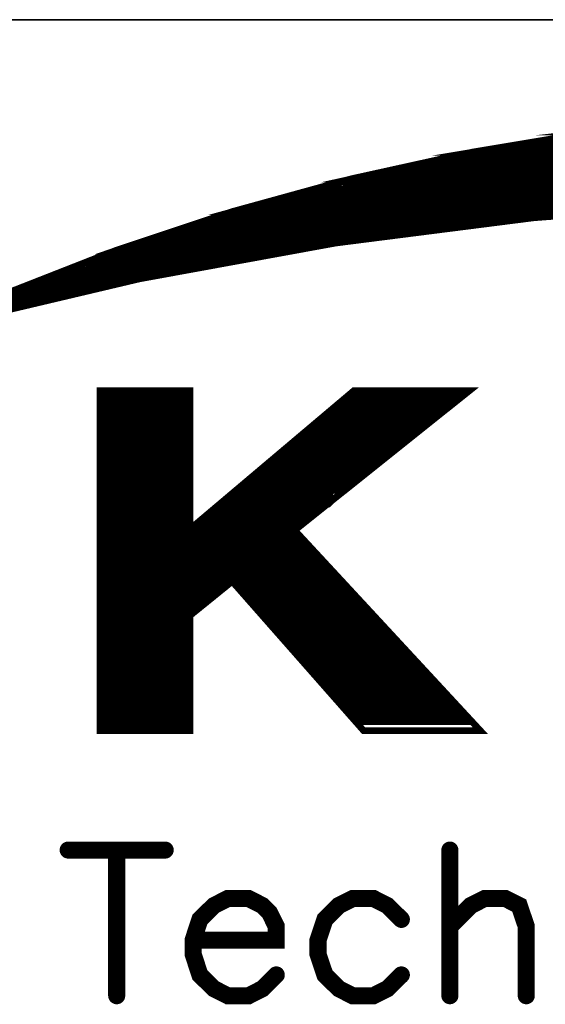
# Model space of a CAD drawing. Header units: millimetres. Extents: x 4497 to 11741, y 5958 to 12619.
# Tile 232 of 256: x 4882.5 to 4889.04, y 10683.42 to 10695.68. Entities that reach past the tile are written whole.
import ezdxf

# ---------------------------------------------------------------- set-up
doc = ezdxf.new("R2010")
doc.units = ezdxf.units.MM
doc.header["$LTSCALE"] = 0.8
doc.layers.get('0').update_dxf_attribs({"linetype": 'CONTINUOUS', "lineweight": 0})

# ---------------------------------------------------------------- blocks, each defined once
blk = doc.blocks.new('SMOOTH_0$0254')
at = {"const_width": 0.0127}
blk.add_lwpolyline([(-0.00635, 0, 1), (0.00635, 0, 1)], format="xyb", close=True, dxfattribs=at)
blk = doc.blocks.new('SMOOTH_0$064516')
at = {"const_width": 0.0323}
blk.add_lwpolyline([(-0.0161, 0, 1), (0.0161, 0, 1)], format="xyb", close=True, dxfattribs=at)
blk = doc.blocks.new('logo')
at = {"color": 7}
for points, const_width in [([(-3491.64, 5339.83), (-3485.861, 5342.097), (-3479.97, 5344.064), (-3473.985, 5345.713), (-3467.914, 5347.052), (-3461.791, 5348.074), (-3455.625, 5348.77), (-3449.426, 5349.139), (-3443.217, 5349.19), (-3437.009, 5348.907), (-3430.835, 5348.306), (-3424.695, 5347.387)], 0.338), ([(-3424.738, 5343.626), (-3434.742, 5344.442), (-3444.771, 5344.742), (-3454.81, 5344.51), (-3464.814, 5343.755), (-3474.775, 5342.484), (-3484.65, 5340.681), (-3494.422, 5338.371)], 0.338), ([(-3421.603, 5346.729), (-3469.272, 5346.729)], 0.338), ([(-3470.624, 5346.391), (-3420.251, 5346.391)], 0.338), ([(-3418.222, 5345.884), (-3472.483, 5345.884)], 0.338), ([(-3475.526, 5345.207), (-3415.518, 5345.207)], 0.338), ([(-3474.343, 5345.546), (-3416.87, 5345.546)], 0.338), ([(-3476.202, 5344.954), (-3414.588, 5344.954)], 0.338), ([(-3478.738, 5344.278), (-3459.298, 5344.278)], 0.338), ([(-3467.75, 5343.602), (-3467.328, 5343.602)], 0.338), ([(-3482.034, 5343.264), (-3469.948, 5343.264)], 0.338), ([(-3481.273, 5343.517), (-3467.75, 5343.517)], 0.338), ([(-3472.061, 5343.095), (-3471.131, 5343.095)], 0.338), ([(-3469.863, 5343.348), (-3469.271, 5343.348)], 0.338), ([(-3483.555, 5342.756), (-3473.836, 5342.756)], 0.338), ([(-3482.71, 5343.01), (-3471.976, 5343.01)], 0.338), ([(-3473.92, 5342.841), (-3473.159, 5342.841)], 0.338), ([(-3484.823, 5342.249), (-3476.625, 5342.249)], 0.338), ([(-3486.682, 5341.658), (-3480.09, 5341.658)], 0.338), ([(-3486.006, 5341.911), (-3478.738, 5341.911)], 0.338), ([(-3480.005, 5341.742), (-3479.752, 5341.742)], 0.338), ([(-3487.866, 5341.151), (-3483.048, 5341.151)], 0.338), ([(-3487.189, 5341.404), (-3481.611, 5341.404)], 0.338), ([(-3483.133, 5341.235), (-3482.541, 5341.235)], 0.338), ([(-3481.611, 5341.489), (-3481.104, 5341.489)], 0.338), ([(-3488.457, 5340.897), (-3484.485, 5340.897)], 0.338), ([(-3484.4, 5340.982), (-3483.809, 5340.982)], 0.338), ([(-3492.683, 5338.869), (-3489.049, 5340.559)], 0.338), ([(-3489.387, 5340.474), (-3491.584, 5339.545)], 0.338), ([(-3491.415, 5339.207), (-3488.626, 5340.559)], 0.338), ([(-3490.401, 5339.46), (-3488.204, 5340.559)], 0.338), ([(-3488.626, 5340.221), (-3487.02, 5340.221)], 0.338), ([(-3488.373, 5340.474), (-3486.091, 5340.474)], 0.338), ([(-3489.133, 5340.052), (-3488.035, 5340.052)], 0.338), ([(-3486.344, 5335.065), (-3486.344, 5318.162)], 0.338), ([(-3486.091, 5318.077), (-3486.091, 5334.981)], 0.338), ([(-3485.837, 5318.077), (-3485.837, 5334.981)], 0.338), ([(-3485.584, 5318.077), (-3485.584, 5334.981)], 0.338), ([(-3485.33, 5318.077), (-3485.33, 5334.981)], 0.338), ([(-3485.076, 5318.077), (-3485.076, 5334.981)], 0.338), ([(-3484.823, 5318.077), (-3484.823, 5334.981)], 0.338), ([(-3484.569, 5317.993), (-3484.569, 5334.896)], 0.338), ([(-3484.316, 5317.993), (-3484.316, 5334.896)], 0.338), ([(-3484.062, 5318.077), (-3484.062, 5334.981)], 0.338), ([(-3483.893, 5335.065), (-3483.893, 5317.993)], 0.338), ([(-3483.724, 5318.077), (-3483.724, 5334.981)], 0.338), ([(-3483.471, 5318.077), (-3483.471, 5334.981)], 0.338), ([(-3483.217, 5318.077), (-3483.217, 5334.981)], 0.338), ([(-3482.963, 5318.077), (-3482.963, 5334.981)], 0.338), ([(-3482.71, 5318.077), (-3482.71, 5334.981)], 0.338), ([(-3482.456, 5318.077), (-3482.456, 5334.981)], 0.338), ([(-3482.203, 5317.993), (-3482.203, 5334.896)], 0.338), ([(-3474.174, 5334.727), (-3468.494, 5334.727)], 0.338), ([(-3474.681, 5334.22), (-3469.187, 5334.22)], 0.338), ([(-3474.427, 5334.474), (-3468.933, 5334.474)], 0.338), ([(-3475.357, 5333.713), (-3469.863, 5333.713)], 0.338), ([(-3475.103, 5333.967), (-3469.61, 5333.967)], 0.338), ([(-3475.948, 5333.206), (-3470.455, 5333.206)], 0.338), ([(-3475.61, 5333.459), (-3470.201, 5333.459)], 0.338), ([(-3476.54, 5332.699), (-3471.215, 5332.699)], 0.338), ([(-3476.287, 5332.952), (-3470.793, 5332.952)], 0.338), ([(-3476.878, 5332.445), (-3471.469, 5332.445)], 0.338), ([(-3477.47, 5331.938), (-3472.145, 5331.938)], 0.338), ([(-3477.216, 5332.192), (-3471.723, 5332.192)], 0.338), ([(-3478.061, 5331.431), (-3472.737, 5331.431)], 0.338), ([(-3477.723, 5331.685), (-3472.399, 5331.685)], 0.338), ([(-3478.653, 5330.924), (-3473.413, 5330.924)], 0.338), ([(-3478.399, 5331.177), (-3473.075, 5331.177)], 0.338), ([(-3479.245, 5330.417), (-3474.005, 5330.417)], 0.338), ([(-3478.991, 5330.67), (-3473.666, 5330.67)], 0.338), ([(-3480.174, 5329.656), (-3474.934, 5329.656), (-3474.934, 5329.572), (-3474.85, 5329.656)], 0.338), ([(-3479.836, 5329.91), (-3474.681, 5329.91)], 0.338), ([(-3479.498, 5330.163), (-3474.343, 5330.163)], 0.338), ([(-3480.428, 5329.403), (-3475.272, 5329.403)], 0.338), ([(-3481.104, 5328.895), (-3475.948, 5328.895)], 0.338), ([(-3480.766, 5329.149), (-3475.61, 5329.149)], 0.338), ([(-3481.696, 5328.388), (-3476.54, 5328.388)], 0.338), ([(-3481.442, 5328.642), (-3476.202, 5328.642)], 0.338), ([(-3482.203, 5327.797), (-3476.709, 5327.797)], 0.338), ([(-3482.372, 5327.374), (-3476.287, 5327.374)], 0.338), ([(-3482.203, 5327.543), (-3476.456, 5327.543)], 0.338), ([(-3482.372, 5327.036), (-3476.117, 5327.036)], 0.338), ([(-3482.287, 5326.867), (-3475.864, 5326.867)], 0.338), ([(-3482.203, 5327.205), (-3476.117, 5327.205)], 0.338), ([(-3475.441, 5326.36), (-3482.372, 5326.36)], 0.338), ([(-3482.287, 5326.529), (-3475.526, 5326.529)], 0.338), ([(-3482.372, 5326.191), (-3475.272, 5326.191)], 0.338), ([(-3482.287, 5325.937), (-3475.019, 5325.937)], 0.338), ([(-3482.203, 5325.684), (-3474.765, 5325.684)], 0.338), ([(-3482.456, 5325.261), (-3480.428, 5325.261)], 0.338), ([(-3482.287, 5325.092), (-3480.681, 5325.092)], 0.338), ([(-3482.287, 5324.923), (-3480.851, 5324.923)], 0.338), ([(-3479.667, 5325.261), (-3474.427, 5325.261)], 0.338), ([(-3479.498, 5325.008), (-3474.174, 5325.008)], 0.338), ([(-3482.287, 5324.5), (-3481.273, 5324.5)], 0.338), ([(-3482.203, 5324.754), (-3481.02, 5324.754)], 0.338), ([(-3479.16, 5324.754), (-3473.92, 5324.754)], 0.338), ([(-3478.991, 5324.5), (-3473.666, 5324.5)], 0.338), ([(-3482.372, 5324.247), (-3481.527, 5324.247)], 0.338), ([(-3482.372, 5324.078), (-3481.865, 5324.078)], 0.338), ([(-3478.738, 5324.247), (-3473.497, 5324.247)], 0.338), ([(-3478.569, 5323.993), (-3473.244, 5323.993)], 0.338), ([(-3478.399, 5323.74), (-3472.99, 5323.74)], 0.338), ([(-3478.146, 5323.486), (-3472.737, 5323.486)], 0.338), ([(-3477.892, 5323.233), (-3472.483, 5323.233)], 0.338), ([(-3477.723, 5322.979), (-3472.314, 5322.979)], 0.338), ([(-3477.47, 5322.726), (-3472.061, 5322.726)], 0.338), ([(-3477.216, 5322.472), (-3471.807, 5322.472)], 0.338), ([(-3476.963, 5322.218), (-3471.638, 5322.218)], 0.338), ([(-3476.794, 5321.965), (-3471.384, 5321.965)], 0.338), ([(-3476.54, 5321.711), (-3471.131, 5321.711)], 0.338), ([(-3476.371, 5321.458), (-3470.877, 5321.458)], 0.338), ([(-3476.117, 5321.204), (-3470.624, 5321.204)], 0.338), ([(-3475.864, 5320.951), (-3470.37, 5320.951)], 0.338), ([(-3475.695, 5320.697), (-3470.201, 5320.697)], 0.338), ([(-3475.441, 5320.444), (-3469.948, 5320.444)], 0.338), ([(-3475.188, 5320.19), (-3469.694, 5320.19)], 0.338), ([(-3475.019, 5319.936), (-3469.525, 5319.936)], 0.338), ([(-3474.85, 5319.683), (-3469.271, 5319.683)], 0.338), ([(-3474.596, 5319.429), (-3469.018, 5319.429)], 0.338), ([(-3474.258, 5319.176), (-3468.764, 5319.176)], 0.338), ([(-3474.089, 5318.922), (-3468.511, 5318.922)], 0.338), ([(-3473.92, 5318.669), (-3468.257, 5318.669)], 0.338), ([(-3473.666, 5318.415), (-3468.004, 5318.415)], 0.338), ([(-3488.222, 5311.965), (-3483.345, 5311.965)], 0.859), ([(-3485.783, 5311.965), (-3485.783, 5304.641)], 0.859), ([(-3469.038, 5311.965), (-3469.038, 5304.641)], 0.859), ([(-3481.945, 5307.431), (-3477.763, 5307.431), (-3477.763, 5308.127), (-3478.106, 5308.823), (-3478.459, 5309.175), (-3479.154, 5309.527), (-3480.202, 5309.527), (-3480.897, 5309.175), (-3481.601, 5308.479), (-3481.945, 5307.431), (-3481.945, 5306.736), (-3481.601, 5305.688), (-3480.897, 5304.993), (-3480.202, 5304.641), (-3479.154, 5304.641), (-3478.459, 5304.993), (-3477.763, 5305.688)], 0.859), ([(-3471.477, 5308.479), (-3472.181, 5309.175), (-3472.877, 5309.527), (-3473.925, 5309.527), (-3474.62, 5309.175), (-3475.316, 5308.479), (-3475.668, 5307.431), (-3475.668, 5306.736), (-3475.316, 5305.688), (-3474.62, 5304.993), (-3473.925, 5304.641), (-3472.877, 5304.641), (-3472.181, 5304.993), (-3471.477, 5305.688)], 0.859), ([(-3469.038, 5308.127), (-3467.991, 5309.175), (-3467.295, 5309.527), (-3466.248, 5309.527), (-3465.552, 5309.175), (-3465.2, 5308.127), (-3465.2, 5304.641)], 0.859)]:
    blk.add_lwpolyline(points, dxfattribs=dict(at, const_width=const_width))
at = {"color": 7, "const_width": 0.338}
for points in [[(-3465.91, 5347.379), (-3461.851, 5348.057), (-3429.228, 5348.057), (-3424.695, 5347.379)], [(-3461.782, 5348.065), (-3459.73, 5348.297), (-3430.835, 5348.297), (-3429.285, 5348.065)], [(-3467.914, 5347.044), (-3465.91, 5347.379), (-3424.695, 5347.379), (-3423.06, 5347.044)], [(-3472.036, 5346.133), (-3467.922, 5347.044), (-3423.06, 5347.044), (-3418.615, 5346.133)], [(-3473.976, 5345.704), (-3472.036, 5346.133), (-3418.607, 5346.133), (-3416.958, 5345.704)], [(-3477.436, 5344.751), (-3473.976, 5345.704), (-3416.958, 5345.704), (-3413.297, 5344.751)], [(-3478.278, 5344.519), (-3477.436, 5344.751), (-3444.78, 5344.751), (-3454.81, 5344.519)], [(-3479.961, 5344.055), (-3478.278, 5344.519), (-3454.81, 5344.519), (-3460.948, 5344.055)], [(-3484.645, 5342.492), (-3480.843, 5343.763), (-3464.822, 5343.763), (-3474.775, 5342.493)], [(-3480.843, 5343.763), (-3480.817, 5343.772), (-3464.814, 5343.772), (-3464.822, 5343.763)], [(-3480.818, 5343.772), (-3479.97, 5344.055), (-3460.949, 5344.055), (-3464.7, 5343.772)], [(-3464.814, 5343.763), (-3464.814, 5343.772), (-3464.7, 5343.772), (-3464.814, 5343.763)], [(-3485.852, 5342.089), (-3484.645, 5342.492), (-3474.775, 5342.492), (-3476.985, 5342.089)], [(-3489.423, 5340.689), (-3485.861, 5342.089), (-3476.985, 5342.089), (-3484.65, 5340.689)], [(-3491.631, 5339.822), (-3489.423, 5340.689), (-3484.658, 5340.689), (-3488.321, 5339.822)], [(-3494.873, 5338.379), (-3491.631, 5339.822), (-3488.321, 5339.822), (-3494.413, 5338.379)], [(-3486.616, 5328.092), (-3486.616, 5335.065), (-3482.108, 5335.065), (-3482.108, 5328.092)], [(-3482.108, 5328.092), (-3473.856, 5335.065), (-3468.051, 5335.065), (-3476.771, 5328.092)], [(-3486.616, 5328.04), (-3486.616, 5328.092), (-3476.771, 5328.092), (-3476.836, 5328.04)], [(-3486.616, 5325.473), (-3486.616, 5328.04), (-3476.836, 5328.04), (-3474.458, 5325.473)], [(-3486.616, 5323.747), (-3486.616, 5325.473), (-3479.978, 5325.473), (-3482.108, 5323.747)], [(-3473.375, 5317.968), (-3479.978, 5325.473), (-3474.458, 5325.473), (-3467.51, 5317.968)], [(-3486.616, 5317.968), (-3486.616, 5323.747), (-3482.108, 5323.747), (-3482.108, 5317.968)]]:
    blk.add_lwpolyline(points, close=True, dxfattribs=at)
at = {"color": 7, "xscale": 13.31, "yscale": 13.31, "zscale": 13.31}
for name, p in [('SMOOTH_0$0254', (-3467.914, 5347.052)), ('SMOOTH_0$0254', (-3465.91, 5347.379)), ('SMOOTH_0$0254', (-3465.91, 5347.379)), ('SMOOTH_0$0254', (-3469.272, 5346.729)), ('SMOOTH_0$0254', (-3467.922, 5347.044)), ('SMOOTH_0$0254', (-3467.914, 5347.044)), ('SMOOTH_0$0254', (-3472.036, 5346.133)), ('SMOOTH_0$0254', (-3472.036, 5346.133)), ('SMOOTH_0$0254', (-3470.624, 5346.391)), ('SMOOTH_0$0254', (-3473.985, 5345.713)), ('SMOOTH_0$0254', (-3473.976, 5345.704)), ('SMOOTH_0$0254', (-3473.976, 5345.704)), ('SMOOTH_0$0254', (-3472.483, 5345.884)), ('SMOOTH_0$0254', (-3475.526, 5345.207)), ('SMOOTH_0$0254', (-3474.343, 5345.546)), ('SMOOTH_0$0254', (-3477.436, 5344.751)), ('SMOOTH_0$0254', (-3477.436, 5344.751)), ('SMOOTH_0$0254', (-3476.202, 5344.954)), ('SMOOTH_0$0254', (-3478.738, 5344.278)), ('SMOOTH_0$0254', (-3478.278, 5344.519)), ('SMOOTH_0$0254', (-3478.278, 5344.519)), ('SMOOTH_0$0254', (-3480.843, 5343.763)), ('SMOOTH_0$0254', (-3480.843, 5343.763)), ('SMOOTH_0$0254', (-3480.818, 5343.772)), ('SMOOTH_0$0254', (-3480.817, 5343.772)), ('SMOOTH_0$0254', (-3479.97, 5344.064)), ('SMOOTH_0$0254', (-3479.97, 5344.055)), ('SMOOTH_0$0254', (-3479.961, 5344.055)), ('SMOOTH_0$0254', (-3467.75, 5343.602)), ('SMOOTH_0$0254', (-3467.328, 5343.602)), ('SMOOTH_0$0254', (-3464.822, 5343.763)), ('SMOOTH_0$0254', (-3464.822, 5343.763)), ('SMOOTH_0$0254', (-3464.814, 5343.772)), ('SMOOTH_0$0254', (-3464.814, 5343.772)), ('SMOOTH_0$0254', (-3464.814, 5343.763)), ('SMOOTH_0$0254', (-3464.814, 5343.763)), ('SMOOTH_0$0254', (-3464.814, 5343.755)), ('SMOOTH_0$0254', (-3464.7, 5343.772)), ('SMOOTH_0$0254', (-3464.7, 5343.772)), ('SMOOTH_0$0254', (-3482.034, 5343.264)), ('SMOOTH_0$0254', (-3481.273, 5343.517)), ('SMOOTH_0$0254', (-3472.061, 5343.095)), ('SMOOTH_0$0254', (-3471.131, 5343.095)), ('SMOOTH_0$0254', (-3469.948, 5343.264)), ('SMOOTH_0$0254', (-3469.863, 5343.348)), ('SMOOTH_0$0254', (-3469.271, 5343.348)), ('SMOOTH_0$0254', (-3467.75, 5343.517)), ('SMOOTH_0$0254', (-3483.555, 5342.756)), ('SMOOTH_0$0254', (-3482.71, 5343.01)), ('SMOOTH_0$0254', (-3473.92, 5342.841)), ('SMOOTH_0$0254', (-3473.836, 5342.756)), ('SMOOTH_0$0254', (-3473.159, 5342.841)), ('SMOOTH_0$0254', (-3471.976, 5343.01)), ('SMOOTH_0$0254', (-3485.861, 5342.097)), ('SMOOTH_0$0254', (-3484.823, 5342.249)), ('SMOOTH_0$0254', (-3484.645, 5342.492)), ('SMOOTH_0$0254', (-3484.645, 5342.492)), ('SMOOTH_0$0254', (-3476.625, 5342.249)), ('SMOOTH_0$0254', (-3474.775, 5342.493)), ('SMOOTH_0$0254', (-3474.775, 5342.492)), ('SMOOTH_0$0254', (-3474.775, 5342.484)), ('SMOOTH_0$0254', (-3486.682, 5341.658)), ('SMOOTH_0$0254', (-3486.006, 5341.911)), ('SMOOTH_0$0254', (-3485.861, 5342.089)), ('SMOOTH_0$0254', (-3485.852, 5342.089)), ('SMOOTH_0$0254', (-3480.09, 5341.658)), ('SMOOTH_0$0254', (-3480.005, 5341.742)), ('SMOOTH_0$0254', (-3479.752, 5341.742)), ('SMOOTH_0$0254', (-3478.738, 5341.911)), ('SMOOTH_0$0254', (-3476.985, 5342.089)), ('SMOOTH_0$0254', (-3476.985, 5342.089)), ('SMOOTH_0$0254', (-3487.866, 5341.151)), ('SMOOTH_0$0254', (-3487.189, 5341.404)), ('SMOOTH_0$0254', (-3483.133, 5341.235)), ('SMOOTH_0$0254', (-3483.048, 5341.151)), ('SMOOTH_0$0254', (-3482.541, 5341.235)), ('SMOOTH_0$0254', (-3481.611, 5341.489)), ('SMOOTH_0$0254', (-3481.611, 5341.404)), ('SMOOTH_0$0254', (-3481.104, 5341.489)), ('SMOOTH_0$0254', (-3489.423, 5340.689)), ('SMOOTH_0$0254', (-3489.423, 5340.689)), ('SMOOTH_0$0254', (-3488.457, 5340.897)), ('SMOOTH_0$0254', (-3484.658, 5340.689)), ('SMOOTH_0$0254', (-3484.65, 5340.689)), ('SMOOTH_0$0254', (-3484.65, 5340.681)), ('SMOOTH_0$0254', (-3484.485, 5340.897)), ('SMOOTH_0$0254', (-3484.4, 5340.982)), ('SMOOTH_0$0254', (-3483.809, 5340.982)), ('SMOOTH_0$0254', (-3489.387, 5340.474)), ('SMOOTH_0$0254', (-3489.049, 5340.559)), ('SMOOTH_0$0254', (-3488.626, 5340.559)), ('SMOOTH_0$0254', (-3488.626, 5340.221)), ('SMOOTH_0$0254', (-3488.373, 5340.474)), ('SMOOTH_0$0254', (-3488.204, 5340.559)), ('SMOOTH_0$0254', (-3487.02, 5340.221)), ('SMOOTH_0$0254', (-3486.091, 5340.474)), ('SMOOTH_0$0254', (-3489.133, 5340.052)), ('SMOOTH_0$0254', (-3488.321, 5339.822)), ('SMOOTH_0$0254', (-3488.321, 5339.822)), ('SMOOTH_0$0254', (-3488.035, 5340.052)), ('SMOOTH_0$0254', (-3490.401, 5339.46)), ('SMOOTH_0$0254', (-3486.616, 5335.065)), ('SMOOTH_0$0254', (-3486.344, 5335.065)), ('SMOOTH_0$0254', (-3486.091, 5334.981)), ('SMOOTH_0$0254', (-3485.837, 5334.981)), ('SMOOTH_0$0254', (-3485.584, 5334.981)), ('SMOOTH_0$0254', (-3485.33, 5334.981)), ('SMOOTH_0$0254', (-3485.076, 5334.981)), ('SMOOTH_0$0254', (-3484.823, 5334.981)), ('SMOOTH_0$0254', (-3484.569, 5334.896)), ('SMOOTH_0$0254', (-3484.316, 5334.896)), ('SMOOTH_0$0254', (-3484.062, 5334.981)), ('SMOOTH_0$0254', (-3483.893, 5335.065)), ('SMOOTH_0$0254', (-3483.724, 5334.981)), ('SMOOTH_0$0254', (-3483.471, 5334.981)), ('SMOOTH_0$0254', (-3483.217, 5334.981)), ('SMOOTH_0$0254', (-3482.963, 5334.981)), ('SMOOTH_0$0254', (-3482.71, 5334.981)), ('SMOOTH_0$0254', (-3482.456, 5334.981)), ('SMOOTH_0$0254', (-3482.203, 5334.896)), ('SMOOTH_0$0254', (-3482.108, 5335.065)), ('SMOOTH_0$0254', (-3474.174, 5334.727)), ('SMOOTH_0$0254', (-3473.856, 5335.065)), ('SMOOTH_0$0254', (-3468.494, 5334.727)), ('SMOOTH_0$0254', (-3468.051, 5335.065)), ('SMOOTH_0$0254', (-3474.681, 5334.22)), ('SMOOTH_0$0254', (-3474.427, 5334.474)), ('SMOOTH_0$0254', (-3469.187, 5334.22)), ('SMOOTH_0$0254', (-3468.933, 5334.474)), ('SMOOTH_0$0254', (-3475.357, 5333.713)), ('SMOOTH_0$0254', (-3475.103, 5333.967)), ('SMOOTH_0$0254', (-3469.863, 5333.713)), ('SMOOTH_0$0254', (-3469.61, 5333.967)), ('SMOOTH_0$0254', (-3475.948, 5333.206)), ('SMOOTH_0$0254', (-3475.61, 5333.459)), ('SMOOTH_0$0254', (-3470.455, 5333.206)), ('SMOOTH_0$0254', (-3470.201, 5333.459)), ('SMOOTH_0$0254', (-3476.54, 5332.699)), ('SMOOTH_0$0254', (-3476.287, 5332.952)), ('SMOOTH_0$0254', (-3471.215, 5332.699)), ('SMOOTH_0$0254', (-3470.793, 5332.952)), ('SMOOTH_0$0254', (-3476.878, 5332.445)), ('SMOOTH_0$0254', (-3471.469, 5332.445)), ('SMOOTH_0$0254', (-3477.47, 5331.938)), ('SMOOTH_0$0254', (-3477.216, 5332.192)), ('SMOOTH_0$0254', (-3472.145, 5331.938)), ('SMOOTH_0$0254', (-3471.723, 5332.192)), ('SMOOTH_0$0254', (-3478.061, 5331.431)), ('SMOOTH_0$0254', (-3477.723, 5331.685)), ('SMOOTH_0$0254', (-3472.737, 5331.431)), ('SMOOTH_0$0254', (-3472.399, 5331.685)), ('SMOOTH_0$0254', (-3478.653, 5330.924)), ('SMOOTH_0$0254', (-3478.399, 5331.177)), ('SMOOTH_0$0254', (-3473.413, 5330.924)), ('SMOOTH_0$0254', (-3473.075, 5331.177)), ('SMOOTH_0$0254', (-3479.245, 5330.417)), ('SMOOTH_0$0254', (-3478.991, 5330.67)), ('SMOOTH_0$0254', (-3474.005, 5330.417)), ('SMOOTH_0$0254', (-3473.666, 5330.67)), ('SMOOTH_0$0254', (-3479.836, 5329.91)), ('SMOOTH_0$0254', (-3479.498, 5330.163)), ('SMOOTH_0$0254', (-3474.681, 5329.91)), ('SMOOTH_0$0254', (-3474.343, 5330.163)), ('SMOOTH_0$0254', (-3480.428, 5329.403)), ('SMOOTH_0$0254', (-3480.174, 5329.656)), ('SMOOTH_0$0254', (-3475.272, 5329.403)), ('SMOOTH_0$0254', (-3474.934, 5329.656)), ('SMOOTH_0$0254', (-3474.934, 5329.572)), ('SMOOTH_0$0254', (-3474.85, 5329.656)), ('SMOOTH_0$0254', (-3481.104, 5328.895)), ('SMOOTH_0$0254', (-3480.766, 5329.149)), ('SMOOTH_0$0254', (-3475.948, 5328.895)), ('SMOOTH_0$0254', (-3475.61, 5329.149)), ('SMOOTH_0$0254', (-3481.696, 5328.388)), ('SMOOTH_0$0254', (-3481.442, 5328.642)), ('SMOOTH_0$0254', (-3476.54, 5328.388)), ('SMOOTH_0$0254', (-3476.202, 5328.642)), ('SMOOTH_0$0254', (-3486.616, 5328.092)), ('SMOOTH_0$0254', (-3486.616, 5328.092)), ('SMOOTH_0$0254', (-3486.616, 5328.04)), ('SMOOTH_0$0254', (-3486.616, 5328.04)), ('SMOOTH_0$0254', (-3482.203, 5327.797)), ('SMOOTH_0$0254', (-3482.108, 5328.092)), ('SMOOTH_0$0254', (-3482.108, 5328.092)), ('SMOOTH_0$0254', (-3476.836, 5328.04)), ('SMOOTH_0$0254', (-3476.836, 5328.04)), ('SMOOTH_0$0254', (-3476.771, 5328.092)), ('SMOOTH_0$0254', (-3476.771, 5328.092)), ('SMOOTH_0$0254', (-3476.709, 5327.797)), ('SMOOTH_0$0254', (-3482.372, 5327.374)), ('SMOOTH_0$0254', (-3482.203, 5327.543)), ('SMOOTH_0$0254', (-3476.456, 5327.543)), ('SMOOTH_0$0254', (-3476.287, 5327.374)), ('SMOOTH_0$0254', (-3482.372, 5327.036)), ('SMOOTH_0$0254', (-3482.287, 5326.867)), ('SMOOTH_0$0254', (-3482.203, 5327.205)), ('SMOOTH_0$0254', (-3476.117, 5327.205)), ('SMOOTH_0$0254', (-3476.117, 5327.036)), ('SMOOTH_0$0254', (-3475.864, 5326.867)), ('SMOOTH_0$0254', (-3482.372, 5326.36)), ('SMOOTH_0$0254', (-3482.287, 5326.529)), ('SMOOTH_0$0254', (-3475.526, 5326.529)), ('SMOOTH_0$0254', (-3475.441, 5326.36)), ('SMOOTH_0$0254', (-3482.372, 5326.191)), ('SMOOTH_0$0254', (-3482.287, 5325.937)), ('SMOOTH_0$0254', (-3475.272, 5326.191)), ('SMOOTH_0$0254', (-3475.019, 5325.937)), ('SMOOTH_0$0254', (-3486.616, 5325.473)), ('SMOOTH_0$0254', (-3486.616, 5325.473)), ('SMOOTH_0$0254', (-3482.203, 5325.684)), ('SMOOTH_0$0254', (-3479.978, 5325.473)), ('SMOOTH_0$0254', (-3479.978, 5325.473)), ('SMOOTH_0$0254', (-3474.765, 5325.684)), ('SMOOTH_0$0254', (-3474.458, 5325.473)), ('SMOOTH_0$0254', (-3474.458, 5325.473)), ('SMOOTH_0$0254', (-3482.456, 5325.261)), ('SMOOTH_0$0254', (-3482.287, 5325.092)), ('SMOOTH_0$0254', (-3482.287, 5324.923)), ('SMOOTH_0$0254', (-3480.851, 5324.923)), ('SMOOTH_0$0254', (-3480.681, 5325.092)), ('SMOOTH_0$0254', (-3480.428, 5325.261)), ('SMOOTH_0$0254', (-3479.667, 5325.261)), ('SMOOTH_0$0254', (-3479.498, 5325.008)), ('SMOOTH_0$0254', (-3474.427, 5325.261)), ('SMOOTH_0$0254', (-3474.174, 5325.008)), ('SMOOTH_0$0254', (-3482.287, 5324.5)), ('SMOOTH_0$0254', (-3482.203, 5324.754)), ('SMOOTH_0$0254', (-3481.273, 5324.5)), ('SMOOTH_0$0254', (-3481.02, 5324.754)), ('SMOOTH_0$0254', (-3479.16, 5324.754)), ('SMOOTH_0$0254', (-3478.991, 5324.5)), ('SMOOTH_0$0254', (-3473.92, 5324.754)), ('SMOOTH_0$0254', (-3473.666, 5324.5)), ('SMOOTH_0$0254', (-3482.372, 5324.247)), ('SMOOTH_0$0254', (-3482.372, 5324.078)), ('SMOOTH_0$0254', (-3481.865, 5324.078)), ('SMOOTH_0$0254', (-3481.527, 5324.247)), ('SMOOTH_0$0254', (-3478.738, 5324.247)), ('SMOOTH_0$0254', (-3478.569, 5323.993)), ('SMOOTH_0$0254', (-3473.497, 5324.247)), ('SMOOTH_0$0254', (-3473.244, 5323.993)), ('SMOOTH_0$0254', (-3486.616, 5323.747)), ('SMOOTH_0$0254', (-3486.616, 5323.747)), ('SMOOTH_0$0254', (-3482.108, 5323.747)), ('SMOOTH_0$0254', (-3482.108, 5323.747)), ('SMOOTH_0$0254', (-3478.399, 5323.74)), ('SMOOTH_0$0254', (-3478.146, 5323.486)), ('SMOOTH_0$0254', (-3472.99, 5323.74)), ('SMOOTH_0$0254', (-3472.737, 5323.486)), ('SMOOTH_0$0254', (-3477.892, 5323.233)), ('SMOOTH_0$0254', (-3477.723, 5322.979)), ('SMOOTH_0$0254', (-3472.483, 5323.233)), ('SMOOTH_0$0254', (-3472.314, 5322.979)), ('SMOOTH_0$0254', (-3477.47, 5322.726)), ('SMOOTH_0$0254', (-3477.216, 5322.472)), ('SMOOTH_0$0254', (-3472.061, 5322.726)), ('SMOOTH_0$0254', (-3471.807, 5322.472)), ('SMOOTH_0$0254', (-3476.963, 5322.218)), ('SMOOTH_0$0254', (-3476.794, 5321.965)), ('SMOOTH_0$0254', (-3471.638, 5322.218)), ('SMOOTH_0$0254', (-3471.384, 5321.965)), ('SMOOTH_0$0254', (-3476.54, 5321.711)), ('SMOOTH_0$0254', (-3476.371, 5321.458)), ('SMOOTH_0$0254', (-3471.131, 5321.711)), ('SMOOTH_0$0254', (-3470.877, 5321.458)), ('SMOOTH_0$0254', (-3476.117, 5321.204)), ('SMOOTH_0$0254', (-3475.864, 5320.951)), ('SMOOTH_0$0254', (-3470.624, 5321.204)), ('SMOOTH_0$0254', (-3470.37, 5320.951)), ('SMOOTH_0$0254', (-3475.695, 5320.697)), ('SMOOTH_0$0254', (-3475.441, 5320.444)), ('SMOOTH_0$0254', (-3470.201, 5320.697)), ('SMOOTH_0$0254', (-3469.948, 5320.444)), ('SMOOTH_0$0254', (-3475.188, 5320.19)), ('SMOOTH_0$0254', (-3475.019, 5319.936)), ('SMOOTH_0$0254', (-3469.694, 5320.19)), ('SMOOTH_0$0254', (-3469.525, 5319.936)), ('SMOOTH_0$0254', (-3474.85, 5319.683)), ('SMOOTH_0$0254', (-3474.596, 5319.429)), ('SMOOTH_0$0254', (-3469.271, 5319.683)), ('SMOOTH_0$0254', (-3469.018, 5319.429)), ('SMOOTH_0$0254', (-3474.258, 5319.176)), ('SMOOTH_0$0254', (-3474.089, 5318.922)), ('SMOOTH_0$0254', (-3468.764, 5319.176)), ('SMOOTH_0$0254', (-3468.511, 5318.922)), ('SMOOTH_0$0254', (-3473.92, 5318.669)), ('SMOOTH_0$0254', (-3473.666, 5318.415)), ('SMOOTH_0$0254', (-3468.257, 5318.669)), ('SMOOTH_0$0254', (-3468.004, 5318.415)), ('SMOOTH_0$0254', (-3486.616, 5317.968)), ('SMOOTH_0$0254', (-3486.344, 5318.162)), ('SMOOTH_0$0254', (-3486.091, 5318.077)), ('SMOOTH_0$0254', (-3485.837, 5318.077)), ('SMOOTH_0$0254', (-3485.584, 5318.077)), ('SMOOTH_0$0254', (-3485.33, 5318.077)), ('SMOOTH_0$0254', (-3485.076, 5318.077)), ('SMOOTH_0$0254', (-3484.823, 5318.077)), ('SMOOTH_0$0254', (-3484.569, 5317.993)), ('SMOOTH_0$0254', (-3484.316, 5317.993)), ('SMOOTH_0$0254', (-3484.062, 5318.077)), ('SMOOTH_0$0254', (-3483.893, 5317.993)), ('SMOOTH_0$0254', (-3483.724, 5318.077)), ('SMOOTH_0$0254', (-3483.471, 5318.077)), ('SMOOTH_0$0254', (-3483.217, 5318.077)), ('SMOOTH_0$0254', (-3482.963, 5318.077)), ('SMOOTH_0$0254', (-3482.71, 5318.077)), ('SMOOTH_0$0254', (-3482.456, 5318.077)), ('SMOOTH_0$0254', (-3482.203, 5317.993)), ('SMOOTH_0$0254', (-3482.108, 5317.968)), ('SMOOTH_0$0254', (-3473.375, 5317.968)), ('SMOOTH_0$0254', (-3467.51, 5317.968)), ('SMOOTH_0$064516', (-3488.222, 5311.965)), ('SMOOTH_0$064516', (-3485.783, 5311.965)), ('SMOOTH_0$064516', (-3483.345, 5311.965)), ('SMOOTH_0$064516', (-3469.038, 5311.965)), ('SMOOTH_0$064516', (-3480.897, 5309.175)), ('SMOOTH_0$064516', (-3480.202, 5309.527)), ('SMOOTH_0$064516', (-3479.154, 5309.527)), ('SMOOTH_0$064516', (-3478.459, 5309.175)), ('SMOOTH_0$064516', (-3474.62, 5309.175)), ('SMOOTH_0$064516', (-3473.925, 5309.527)), ('SMOOTH_0$064516', (-3472.877, 5309.527)), ('SMOOTH_0$064516', (-3472.181, 5309.175)), ('SMOOTH_0$064516', (-3467.991, 5309.175)), ('SMOOTH_0$064516', (-3467.295, 5309.527)), ('SMOOTH_0$064516', (-3466.248, 5309.527)), ('SMOOTH_0$064516', (-3465.552, 5309.175)), ('SMOOTH_0$064516', (-3478.106, 5308.823)), ('SMOOTH_0$064516', (-3481.601, 5308.479)), ('SMOOTH_0$064516', (-3475.316, 5308.479)), ('SMOOTH_0$064516', (-3471.477, 5308.479)), ('SMOOTH_0$064516', (-3477.763, 5308.127)), ('SMOOTH_0$064516', (-3469.038, 5308.127)), ('SMOOTH_0$064516', (-3465.2, 5308.127)), ('SMOOTH_0$064516', (-3481.945, 5307.431)), ('SMOOTH_0$064516', (-3481.945, 5307.431)), ('SMOOTH_0$064516', (-3477.763, 5307.431)), ('SMOOTH_0$064516', (-3475.668, 5307.431)), ('SMOOTH_0$064516', (-3481.945, 5306.736)), ('SMOOTH_0$064516', (-3475.668, 5306.736)), ('SMOOTH_0$064516', (-3481.601, 5305.688)), ('SMOOTH_0$064516', (-3477.763, 5305.688)), ('SMOOTH_0$064516', (-3475.316, 5305.688)), ('SMOOTH_0$064516', (-3471.477, 5305.688)), ('SMOOTH_0$064516', (-3480.897, 5304.993)), ('SMOOTH_0$064516', (-3478.459, 5304.993)), ('SMOOTH_0$064516', (-3474.62, 5304.993)), ('SMOOTH_0$064516', (-3472.181, 5304.993)), ('SMOOTH_0$064516', (-3485.783, 5304.641)), ('SMOOTH_0$064516', (-3480.202, 5304.641)), ('SMOOTH_0$064516', (-3479.154, 5304.641)), ('SMOOTH_0$064516', (-3473.925, 5304.641)), ('SMOOTH_0$064516', (-3472.877, 5304.641)), ('SMOOTH_0$064516', (-3469.038, 5304.641)), ('SMOOTH_0$064516', (-3465.2, 5304.641))]:
    blk.add_blockref(name, p, dxfattribs=at)

msp = doc.modelspace()

# ---------------------------------------------------------------- linework, layer by layer
at = {"color": 7, "linetype": 'Continuous', "lineweight": 35}
msp.add_line((4856.368, 10695.682), (4931.827, 10695.682), dxfattribs=at)

# ---------------------------------------------------------------- block references
at = {"color": 3, "linetype": 'Continuous', "xscale": 0.2477402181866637, "yscale": 0.2477402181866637, "zscale": 0.2477402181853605}
msp.add_blockref('logo', (5747.272, 9369.352), dxfattribs=at)

doc.saveas('drawing.dxf')
